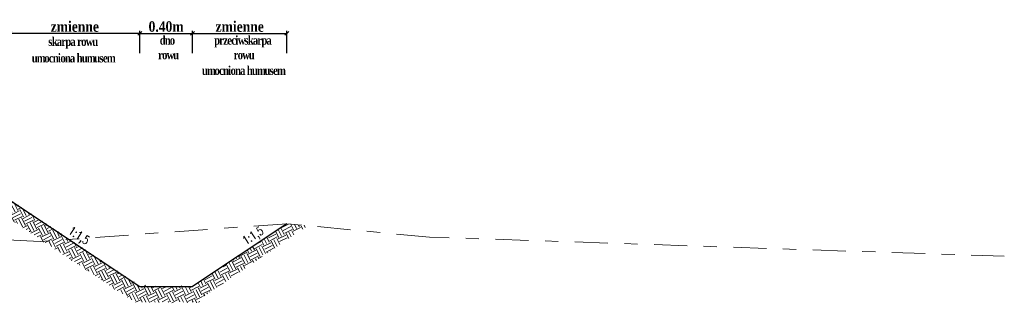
# Model space of a CAD drawing. Header units: metres. Extents: x 7443217.8 to 7443294, y 5637144.8 to 5637207.3.
# Tile 22 of 23: x 7443284.7 to 7443292.2, y 5637185.6 to 5637187.7. Entities that reach past the tile are written whole.
import ezdxf
from ezdxf.enums import TextEntityAlignment as Align

# ---------------------------------------------------------------- set-up
doc = ezdxf.new("R2010")
doc.units = ezdxf.units.M
doc.linetypes.add('CIĄGŁA', pattern=[0])
doc.linetypes.add('DASHDOT2', pattern=[0.5, 0.25, -0.125, 0, -0.125])
doc.layers.get('Defpoints').update_dxf_attribs({"true_color": 0x999999})
for name, color, linetype, lineweight in [('+wymiar', 7, 'Continuous', 9), ('cienko', 7, 'CIĄGŁA', 30), ('Wymiary', 7, 'Continuous', 15)]:
    doc.layers.add(name, color=color, linetype=linetype, lineweight=lineweight)
doc.layers.add('3_p', color=7, linetype='Continuous')
doc.styles.add('romans1', font='timesbd.ttf', dxfattribs={"width": 0.85})
doc.styles.add('style1', font='romans.shx', dxfattribs={"width": 0.75, "height": 7})
doc.dimstyles.new('magda 25', dxfattribs={"dimtxt": 0.08, "dimasz": 0.03, "dimexe": 0.02, "dimexo": 0, "dimgap": 0.01, "dimtad": 1, "dimzin": 0, "dimdsep": 46, "dimtxsty": 'romans1', "dimblk": 'OBLIQUE', "dimcen": 0.09, "dimazin": 0, "dimtfac": 1, "dimtmove": 0, "dimatfit": 2, "dimldrblk": 'OBLIQUE', "dimfxl": 0.15, "dimfxlon": 1, "dimtolj": 1, "dimtzin": 0, "dimarcsym": 0})

# ---------------------------------------------------------------- blocks, each defined once
blk = doc.blocks.new('_Oblique')
at = {"color": 0, "linetype": 'ByBlock', "lineweight": -2}
blk.add_line((-0.5, -0.5), (0.5, 0.5), dxfattribs=at)
blk = doc.blocks.new('*D895')
at = {"layer": '+wymiar', "color": 0, "lineweight": -2, "transparency": 16777216}
for p, q in [((7443285.613437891, 5637187.469777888), (7443285.613437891, 5637187.639777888)), ((7443286.013437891, 5637187.469777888), (7443286.013437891, 5637187.639777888)), ((7443285.613437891, 5637187.619777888), (7443286.013437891, 5637187.619777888))]:
    blk.add_line(p, q, dxfattribs=at)
at = {"layer": 'Defpoints', "color": 0, "lineweight": 13, "transparency": 16777216}
for p in [(7443286.013437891, 5637187.619777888), (7443285.613437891, 5637185.703557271), (7443286.013437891, 5637185.703557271)]:
    blk.add_point(p, dxfattribs=at)
at = {"layer": '+wymiar', "color": 0, "lineweight": -2, "transparency": 16777216, "xscale": 0.03, "yscale": 0.03, "zscale": 0.03, "rotation": 180}
blk.add_blockref('_Oblique', (7443285.613437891, 5637187.619777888), dxfattribs=at)
at = {"layer": '+wymiar', "color": 0, "lineweight": -2, "transparency": 16777216, "xscale": 0.03, "yscale": 0.03, "zscale": 0.03}
blk.add_blockref('_Oblique', (7443286.013437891, 5637187.619777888), dxfattribs=at)
at = {"layer": '+wymiar', "color": 0, "transparency": 16777216, "insert": (7443285.813437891, 5637187.670587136), "char_height": 0.08, "attachment_point": 5, "style": 'romans1'}
blk.add_mtext('\\A1;0.40m', dxfattribs=at)
blk = doc.blocks.new('*D893')
at = {"layer": '+wymiar', "color": 0, "lineweight": -2, "transparency": 16777216}
for p, q in [((7443286.013437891, 5637187.469777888), (7443286.013437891, 5637187.639777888)), ((7443286.725942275, 5637187.469777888), (7443286.725942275, 5637187.639777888)), ((7443286.013437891, 5637187.619777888), (7443286.725942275, 5637187.619777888))]:
    blk.add_line(p, q, dxfattribs=at)
at = {"layer": 'Defpoints', "color": 0, "lineweight": 13, "transparency": 16777216}
for p in [(7443286.725942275, 5637187.619777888), (7443286.725942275, 5637186.178560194), (7443286.013437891, 5637185.713187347)]:
    blk.add_point(p, dxfattribs=at)
at = {"layer": '+wymiar', "color": 0, "lineweight": -2, "transparency": 16777216, "xscale": 0.03, "yscale": 0.03, "zscale": 0.03, "rotation": 180}
blk.add_blockref('_Oblique', (7443286.013437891, 5637187.619777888), dxfattribs=at)
at = {"layer": '+wymiar', "color": 0, "lineweight": -2, "transparency": 16777216, "xscale": 0.03, "yscale": 0.03, "zscale": 0.03}
blk.add_blockref('_Oblique', (7443286.725942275, 5637187.619777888), dxfattribs=at)
at = {"layer": '+wymiar', "color": 0, "transparency": 16777216, "insert": (7443286.369690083, 5637187.670702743), "char_height": 0.08, "attachment_point": 5, "style": 'romans1'}
blk.add_mtext('\\A1;zmienne', dxfattribs=at)
blk = doc.blocks.new('*D894')
at = {"layer": '+wymiar', "color": 0, "lineweight": -2, "transparency": 16777216}
for p, q in [((7443284.632022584, 5637187.469777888), (7443284.632022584, 5637187.639777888)), ((7443285.613437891, 5637187.469777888), (7443285.613437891, 5637187.639777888)), ((7443285.613437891, 5637187.619777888), (7443284.632022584, 5637187.619777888))]:
    blk.add_line(p, q, dxfattribs=at)
at = {"layer": 'Defpoints', "color": 0, "lineweight": 13, "transparency": 16777216}
for p in [(7443284.632022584, 5637187.619777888), (7443284.632022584, 5637186.357834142), (7443285.613437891, 5637185.713187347)]:
    blk.add_point(p, dxfattribs=at)
at = {"layer": '+wymiar', "color": 0, "lineweight": -2, "transparency": 16777216, "xscale": 0.03, "yscale": 0.03, "zscale": 0.03, "rotation": 180}
blk.add_blockref('_Oblique', (7443284.632022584, 5637187.619777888), dxfattribs=at)
at = {"layer": '+wymiar', "color": 0, "lineweight": -2, "transparency": 16777216, "xscale": 0.03, "yscale": 0.03, "zscale": 0.03}
blk.add_blockref('_Oblique', (7443285.613437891, 5637187.619777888), dxfattribs=at)
at = {"layer": '+wymiar', "color": 0, "transparency": 16777216, "insert": (7443285.122730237, 5637187.670702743), "char_height": 0.08, "attachment_point": 5, "style": 'romans1'}
blk.add_mtext('\\A1;zmienne', dxfattribs=at)

msp = doc.modelspace()

# ---------------------------------------------------------------- hatches: boundary and pattern name
at = {"layer": 'cienko', "lineweight": 9}
h = msp.add_hatch(dxfattribs=at)
h.set_pattern_fill('EARTH', color=9, scale=0.01, angle=26.99999999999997)
h.set_pattern_definition([(26.99999999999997, (28.21165226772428, -5.732656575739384), (0.02775051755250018, 0.08540731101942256), [0.0635, -0.0635]), (26.99999999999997, (28.20084161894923, -5.711439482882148), (0.02775051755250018, 0.08540731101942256), [0.0635, -0.0635]), (26.99999999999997, (28.19003097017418, -5.690222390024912), (0.02775051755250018, 0.08540731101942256), [0.0635, -0.0635]), (116.9999999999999, (28.19349978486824, -5.679546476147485), (-0.08540731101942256, 0.02775051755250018), [0.0635, -0.0635]), (116.9999999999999, (28.21471687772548, -5.668735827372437), (-0.08540731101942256, 0.02775051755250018), [0.0635, -0.0635]), (116.9999999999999, (28.23593397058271, -5.657925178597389), (-0.08540731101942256, 0.02775051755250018), [0.0635, -0.0635])])
h.paths.add_polyline_path([(7443284.632022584, 5637186.357834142), (7443284.632022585, 5637186.237450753), (7443284.591388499, 5637186.24070148), (7443284.888051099, 5637186.042926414), (7443285.118115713, 5637186.033772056)])
h.paths.add_polyline_path([(7443285.118115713, 5637186.033772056), (7443284.888051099, 5637186.042926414), (7443285.577104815, 5637185.58355727), (7443286.063111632, 5637185.58355727), (7443286.098252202, 5637185.618665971), (7443286.013437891, 5637185.703557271), (7443285.613437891, 5637185.703557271)])
h = msp.add_hatch(dxfattribs=at)
h.set_pattern_fill('EARTH', color=9, scale=0.01, angle=26.99999999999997)
h.set_pattern_definition([(26.99999999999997, (27.05343189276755, 0.5920215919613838), (0.02775051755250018, 0.08540731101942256), [0.0635, -0.0635]), (26.99999999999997, (27.0426212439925, 0.6132386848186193), (0.02775051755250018, 0.08540731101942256), [0.0635, -0.0635]), (26.99999999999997, (27.03181059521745, 0.6344557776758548), (0.02775051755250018, 0.08540731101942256), [0.0635, -0.0635]), (116.9999999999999, (27.03527940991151, 0.6451316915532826), (-0.08540731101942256, 0.02775051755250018), [0.0635, -0.0635]), (116.9999999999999, (27.05649650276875, 0.6559423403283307), (-0.08540731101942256, 0.02775051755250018), [0.0635, -0.0635]), (116.9999999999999, (27.07771359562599, 0.6667529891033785), (-0.08540731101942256, 0.02775051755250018), [0.0635, -0.0635])])
h.paths.add_polyline_path([(7443286.884232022, 5637186.163698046), (7443286.725942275, 5637186.178560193), (7443286.017882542, 5637185.706520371), (7443286.098252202, 5637185.628296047)])

# ---------------------------------------------------------------- linework, layer by layer
at = {"layer": '3_p', "color": 92, "linetype": 'DASHDOT2', "lineweight": 9}
msp.add_lwpolyline([(7443292.151806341, 5637185.931994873), (7443287.804633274, 5637186.077279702), (7443286.725942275, 5637186.178560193), (7443284.860355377, 5637186.044028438), (7443282.782611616, 5637186.140046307), (7443280.92148425, 5637186.04326126), (7443276.792782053, 5637186.222308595), (7443271.825497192, 5637186.71357932)], dxfattribs=at)
at = {"layer": 'cienko', "flags": 128}
for points in [[(7443284.632022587, 5637186.35783414), (7443285.613437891, 5637185.703557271)], [(7443286.725942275, 5637186.178560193), (7443286.013437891, 5637185.703557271)], [(7443285.613437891, 5637185.703557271), (7443286.013437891, 5637185.703557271), (7443286.013437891, 5637185.703557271)]]:
    msp.add_lwpolyline(points, dxfattribs=at)

# ---------------------------------------------------------------- texts
at = {"lineweight": 15, "style": 'style1', "width": 0.75}
for rotation, p in [(327.0514859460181, (7443285.225479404, 5637186.044984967)), (32.94851405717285, (7443286.539707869, 5637186.134628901))]:
    msp.add_text('1:1,5', height=0.065, rotation=rotation, dxfattribs=at).set_placement(p, align=Align.MIDDLE_RIGHT)
at = {"layer": 'Wymiary', "ltscale": 0.2, "char_height": 0.0666, "attachment_point": 5, "style": 'romans1'}
for s, insert in [('\\A1;{\\W0.8;\\T0.85;skarpa rowu}', (7443285.107389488, 5637187.546987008)), ('\\A1;{\\W0.8;\\T0.85;dno\\P rowu}', (7443285.820073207, 5637187.511755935)), ('\\A1;{\\W0.8;\\T0.85;przeciwskarpa\\P rowu}', (7443286.391571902, 5637187.511656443)), ('\\A1;{\\W0.8;\\T0.85;umocniona humusem}', (7443285.10983076, 5637187.432418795)), ('\\A1;{\\W0.8;\\T0.85;umocniona humusem}', (7443286.396611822, 5637187.338105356))]:
    msp.add_mtext(s, dxfattribs=dict(at, insert=insert))

# ---------------------------------------------------------------- dimensions: what is measured, and where the dimension line sits
at = {"layer": '+wymiar'}
for base, p1, p2, angle, picture, middle in [((7443284.632022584, 5637187.619777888), (7443285.613437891, 5637185.713187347), (7443284.632022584, 5637186.357834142), 180, '*D894', (7443285.122730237, 5637187.619777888)), ((7443286.725942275, 5637187.619777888), (7443286.013437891, 5637185.713187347), (7443286.725942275, 5637186.178560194), 7.016709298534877e-15, '*D893', (7443286.369690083, 5637187.619777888))]:
    dim = msp.add_linear_dim(base=base, p1=p1, p2=p2, angle=angle, text='zmienne', dimstyle='magda 25', override={"dimpost": 'm'}, dxfattribs=at)
    dim.commit()
    dim.dimension.update_dxf_attribs({"geometry": picture, "text_midpoint": middle, "dimtype": 160})
dim = msp.add_linear_dim(base=(7443286.013437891, 5637187.619777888), p1=(7443285.613437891, 5637185.703557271), p2=(7443286.013437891, 5637185.703557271), angle=7.016709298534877e-15, dimstyle='magda 25', override={"dimpost": 'm'}, dxfattribs=at)
dim.commit()
dim.dimension.update_dxf_attribs({"geometry": '*D895', "text_midpoint": (7443285.813437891, 5637187.670587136)})

doc.saveas('drawing.dxf')
